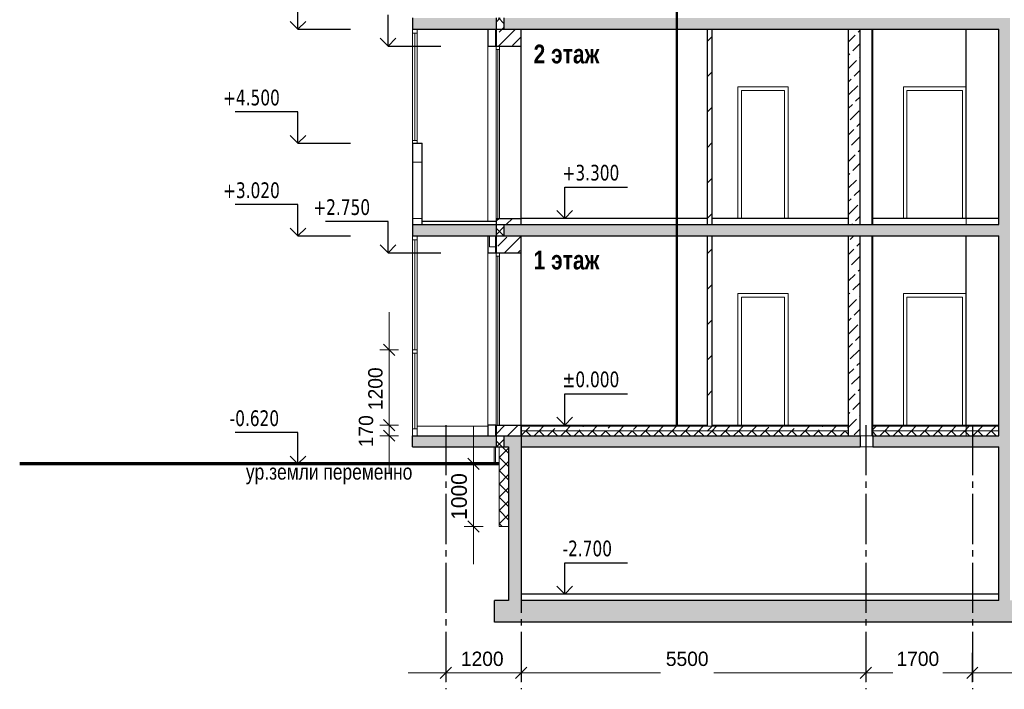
# Model space of a CAD drawing. Header units: millimetres. Extents: x 40580 to 1168286, y -220995 to 81020.
# Tile 102 of 194: x 321182 to 336892, y -71677 to -60984. Entities that reach past the tile are written whole.
import ezdxf

# ---------------------------------------------------------------- set-up
doc = ezdxf.new("R2010")
doc.units = ezdxf.units.MM
doc.linetypes.add('______5', pattern=[1100, 800, -100, 100, -100])
doc.linetypes.add('CENTER', pattern=[2, 1.25, -0.25, 0.25, -0.25])
for name, color, linetype, lineweight in [('Standard', 7, 'Continuous', 25), ('Общий01', 7, 'Continuous', 13), ('ОСИ', 7, 'CENTER', 15), ('Стена', 7, 'Continuous', 50), ('Стена_ кирпичная кладка нес.', 7, 'Continuous', 70), ('Текст_ общее', 7, 'Continuous', 25)]:
    doc.layers.add(name, color=color, linetype=linetype, lineweight=lineweight)
doc.layers.add('Стена_ бетон не несущ.', color=7, linetype='Continuous', lineweight=35, true_color=0xb4b496)
doc.layers.add('Стена_ бетон несущ.', color=7, linetype='Continuous', lineweight=70, true_color=0xb4b496)
doc.styles.add('Century Gothic', font='txt')
doc.styles.add('TAHOMA', font='tahoma.ttf')
doc.dimstyles.new('__________3', dxfattribs={"dimtxt": 229, "dimasz": 300, "dimexe": 0, "dimexo": 0, "dimgap": 114.5, "dimtad": 2, "dimdec": 0, "dimrnd": 1, "dimzin": 12, "dimdsep": 46, "dimtxsty": 'Century Gothic', "dimblk1": 'ALL_ML_STRICH', "dimblk2": 'ALL_ML_STRICH', "dimsah": 1, "dimcen": 0, "dimclrd": 256, "dimclre": 256, "dimclrt": 256, "dimadec": 0, "dimazin": 0, "dimtfac": 1, "dimtdec": 0, "dimtix": 1, "dimtmove": 2, "dimatfit": 3, "dimfxl": 0, "dimtzin": 0, "dimlwd": 0, "dimlwe": 13, "dimarcsym": 0})
doc.dimstyles.new('__________5', dxfattribs={"dimtxt": 229, "dimasz": 300, "dimexe": 0, "dimexo": 0, "dimgap": 114.5, "dimtad": 2, "dimdec": 0, "dimrnd": 1, "dimzin": 12, "dimdsep": 46, "dimtxsty": 'Century Gothic', "dimblk1": 'ALL_ML_STRICH', "dimblk2": 'ALL_ML_STRICH', "dimsah": 1, "dimcen": 0, "dimclrd": 256, "dimclre": 256, "dimclrt": 256, "dimadec": 0, "dimazin": 0, "dimtfac": 1, "dimtdec": 0, "dimtix": 1, "dimtmove": 2, "dimatfit": 3, "dimfxl": 0, "dimtvp": 1.2, "dimtzin": 0, "dimlwd": 0, "dimlwe": 13, "dimarcsym": 0})
doc.dimstyles.new('__________7', dxfattribs={"dimtxt": 250, "dimasz": 300, "dimexe": 0, "dimexo": 0, "dimgap": 125, "dimtad": 2, "dimdec": 0, "dimrnd": 1, "dimzin": 12, "dimdsep": 46, "dimtxsty": 'Century Gothic', "dimblk1": 'ALL_ML_STRICH', "dimblk2": 'ALL_ML_STRICH', "dimsah": 1, "dimcen": 0, "dimclrd": 256, "dimclre": 256, "dimclrt": 256, "dimadec": 0, "dimazin": 0, "dimtfac": 1, "dimtdec": 0, "dimtix": 1, "dimtmove": 2, "dimatfit": 3, "dimfxl": 0, "dimtzin": 0, "dimlwd": 0, "dimlwe": 13, "dimarcsym": 0})
pattern_1 = [(45, (131127.58, -67760.15), (-212.13203, 212.13203), [200, -70]), (45, (131021.5, -67654.08), (-212.13203, 212.13203), [200, -70])]
pattern_2 = [(45, (131127.58, -67760.15), (-106.06602, 106.06602), []), (135, (131127.58, -67760.15), (-106.06602, -106.06602), [])]
pattern_3 = [(45, (131127.58, -67760.15), (-212.13203, 212.13203), []), (45, (131021.5, -67654.08), (-212.13203, 212.13203), [200, -70])]
pattern_4 = [(0, (132027.6, -66860.15), (450, 450), [450, -450]), (90, (132027.6, -66860.15), (-450, 450), [450, -450])]
pattern_5 = [(45, (131127.6, -67760.15), (-565.6854, 565.6854), []), (45, (130844.7, -67477.3), (-565.6854, 565.6854), [])]

# ---------------------------------------------------------------- blocks, each defined once
blk = doc.blocks.new('COMPLEX_ELEVATIONDIM_12')
at = {"layer": 'Standard', "color": 7, "linetype": 'Continuous', "lineweight": 25}
for p, q in [((194495, 6623), (194495, 7123)), ((194495, 6623), (194370, 6748)), ((194495, 6623), (194620, 6748)), ((194495, 6623), (194495, 6623)), ((194495, 6623), (194495, 6623)), ((194495, 6623), (195335, 6623)), ((194495, 6623), (194495, 6623)), ((194495, 6623), (194495, 6623)), ((194495, 5303), (193495, 5303)), ((194495, 4803), (194495, 5303)), ((194495, 4803), (194370, 4928)), ((194495, 4803), (194620, 4928)), ((194495, 4803), (194495, 4803)), ((194495, 4803), (194495, 4803)), ((194495, 4803), (195335, 4803)), ((194495, 4803), (194495, 4803)), ((194495, 4803), (194495, 4803)), ((194495, 3823), (193495, 3823)), ((194495, 3323), (194495, 3823)), ((194495, 3323), (194370, 3448)), ((194495, 3323), (194620, 3448)), ((194495, 3323), (194495, 3323)), ((194495, 3323), (194495, 3323)), ((194495, 3323), (195335, 3323)), ((194495, 3323), (194495, 3323)), ((194495, 3323), (194495, 3323)), ((194495, 183), (193495, 183)), ((194495, -317), (194495, 183)), ((194495, -317), (194370, -192)), ((194495, -317), (194620, -192)), ((194495, -317), (193335, -317)), ((194495, -317), (194495, -317)), ((194495, -317), (194495, -317)), ((194495, -317), (194495, -317)), ((194495, -317), (194495, -317))]:
    blk.add_line(p, q, dxfattribs=at)
at = {"layer": 'Standard', "color": 7, "linetype": 'Continuous', "lineweight": 25, "char_height": 250, "width": 104.17, "attachment_point": 7, "style": 'TAHOMA'}
for s, insert in [('\\W0.83;+4.500', (193300, 5403)), ('\\W0.83;+3.020', (193300, 3923)), ('\\W0.83;-0.620', (193405, 283))]:
    blk.add_mtext(s, dxfattribs=dict(at, insert=insert))
blk = doc.blocks.new('COMPLEX_ELEVATIONDIM_13')
at = {"layer": 'Standard', "color": 7, "linetype": 'Continuous', "lineweight": 25}
for p, q in [((195934, 6353), (195934, 6853)), ((195934, 6353), (195809, 6478)), ((195934, 6353), (196059, 6478)), ((195934, 6353), (195934, 6353)), ((195934, 6353), (195934, 6353)), ((195934, 6353), (196774, 6353)), ((195934, 6353), (195934, 6353)), ((195934, 6353), (195934, 6353)), ((195934, 3553), (194934, 3553)), ((195934, 3053), (195934, 3553)), ((195934, 3053), (195809, 3178)), ((195934, 3053), (196059, 3178)), ((195934, 3053), (195934, 3053)), ((195934, 3053), (195934, 3053)), ((195934, 3053), (196774, 3053)), ((195934, 3053), (195934, 3053)), ((195934, 3053), (195934, 3053))]:
    blk.add_line(p, q, dxfattribs=at)
at = {"layer": 'Standard', "color": 7, "linetype": 'Continuous', "lineweight": 25, "insert": (194740, 3653), "char_height": 250, "width": 104.17, "attachment_point": 7, "style": 'TAHOMA'}
blk.add_mtext('\\W0.83;+2.750', dxfattribs=at)
blk = doc.blocks.new('ALL_ML_STRICH')
at = {"color": 0, "linetype": 'ByBlock', "lineweight": -2}
for p, q in [((-1, 0), (0.5, 0)), ((-0.3, -0.3), (0.3, 0.3)), ((0, -0.5), (0, 0.5))]:
    blk.add_line(p, q, dxfattribs=at)
blk = doc.blocks.new('*D17089')
at = {"layer": 'Defpoints', "color": 0}
for p in [(327079, -67457), (327079, -67457), (327079, -67627)]:
    blk.add_point(p, dxfattribs=at)
at = {"layer": 'ОСИ', "color": 218, "linetype": 'Continuous', "lineweight": 0}
for p, q in [((327079, -67157), (327079, -66857)), ((327079, -67627), (327079, -67457)), ((327079, -67927), (327079, -68227))]:
    blk.add_line(p, q, dxfattribs=at)
at = {"layer": 'ОСИ', "color": 218, "linetype": 'Continuous', "lineweight": 13}
for p, q in [((327079, -67457), (327079, -67457)), ((327079, -67627), (327079, -67627))]:
    blk.add_line(p, q, dxfattribs=at)
at = {"layer": 'ОСИ', "color": 218, "lineweight": 0, "xscale": 300, "yscale": 300, "zscale": 300}
for p, rotation in [((327079, -67457), 270), ((327079, -67627), 90)]:
    blk.add_blockref('ALL_ML_STRICH', p, dxfattribs=dict(at, rotation=rotation))
at = {"layer": 'ОСИ', "color": 218, "lineweight": 13, "insert": (326709, -67556), "char_height": 229, "attachment_point": 5, "rotation": 90, "style": 'Century Gothic'}
blk.add_mtext('170', dxfattribs=at)
blk = doc.blocks.new('*D17090')
at = {"layer": 'Defpoints', "color": 0}
for p in [(327079, -66257), (327079, -66257), (327079, -67457)]:
    blk.add_point(p, dxfattribs=at)
at = {"layer": 'ОСИ', "color": 218, "linetype": 'Continuous', "lineweight": 0}
for p, q in [((327079, -65957), (327079, -65657)), ((327079, -67457), (327079, -66257)), ((327079, -67757), (327079, -68057))]:
    blk.add_line(p, q, dxfattribs=at)
at = {"layer": 'ОСИ', "color": 218, "linetype": 'Continuous', "lineweight": 13}
for p, q in [((327079, -66257), (327079, -66257)), ((327079, -67457), (327079, -67457))]:
    blk.add_line(p, q, dxfattribs=at)
at = {"layer": 'ОСИ', "color": 218, "lineweight": 0, "xscale": 300, "yscale": 300, "zscale": 300}
for p, rotation in [((327079, -66257), 270), ((327079, -67457), 90)]:
    blk.add_blockref('ALL_ML_STRICH', p, dxfattribs=dict(at, rotation=rotation))
at = {"layer": 'ОСИ', "color": 218, "lineweight": 13, "insert": (326859, -66877), "char_height": 229, "attachment_point": 5, "rotation": 90, "style": 'Century Gothic'}
blk.add_mtext('1200', dxfattribs=at)
blk = doc.blocks.new('COMPLEX_ELEVATIONDIM_14')
at = {"layer": 'Standard', "color": 7, "linetype": 'Continuous', "lineweight": 25}
for p, q in [((198751, 3603), (198751, 4103)), ((198751, 4103), (199751, 4103)), ((198751, 3603), (198626, 3728)), ((198751, 3603), (198876, 3728)), ((198751, 3603), (198751, 3603)), ((198751, 3603), (198751, 3603)), ((198751, 3603), (198751, 3603)), ((198751, 3603), (198751, 3603)), ((198751, 303), (198751, 803)), ((198751, 803), (199751, 803)), ((198751, 303), (198626, 428)), ((198751, 303), (198876, 428)), ((198751, 303), (198751, 303)), ((198751, 303), (198751, 303)), ((198751, 303), (198751, 303)), ((198751, 303), (198751, 303)), ((198751, -2397), (198751, -1897)), ((198751, -1897), (199751, -1897)), ((198751, -2397), (198626, -2272)), ((198751, -2397), (198876, -2272)), ((198751, -2397), (198751, -2397)), ((198751, -2397), (198751, -2397)), ((198751, -2397), (198751, -2397)), ((198751, -2397), (198751, -2397))]:
    blk.add_line(p, q, dxfattribs=at)
at = {"layer": 'Standard', "color": 7, "linetype": 'Continuous', "lineweight": 25, "char_height": 250, "width": 104.17, "attachment_point": 7, "style": 'TAHOMA'}
for s, insert in [('\\W0.83;+3.300', (198716, 4203)), ('\\W0.83;%%p0.000', (198716, 903)), ('\\W0.83;-2.700', (198716, -1797))]:
    blk.add_mtext(s, dxfattribs=dict(at, insert=insert))
blk = doc.blocks.new('*D17094')
at = {"layer": 'Defpoints', "color": 0}
for p in [(327982, -71092), (329182, -71092), (329182, -71412)]:
    blk.add_point(p, dxfattribs=at)
at = {"layer": 'ОСИ', "color": 218, "linetype": 'Continuous', "lineweight": 13}
for p, q in [((327982, -71092), (327982, -71412)), ((329182, -71092), (329182, -71412))]:
    blk.add_line(p, q, dxfattribs=at)
at = {"layer": 'ОСИ', "color": 218, "linetype": 'Continuous', "lineweight": 0}
for p, q in [((327682, -71412), (327382, -71412)), ((327982, -71412), (329182, -71412)), ((329482, -71412), (329782, -71412))]:
    blk.add_line(p, q, dxfattribs=at)
at = {"layer": 'ОСИ', "color": 218, "lineweight": 0, "xscale": 300, "yscale": 300, "zscale": 300}
blk.add_blockref('ALL_ML_STRICH', (327982, -71412), dxfattribs=at)
at = {"layer": 'ОСИ', "color": 218, "lineweight": 0, "xscale": 300, "yscale": 300, "zscale": 300, "rotation": 180}
blk.add_blockref('ALL_ML_STRICH', (329182, -71412), dxfattribs=at)
at = {"layer": 'ОСИ', "color": 218, "lineweight": 13, "insert": (328563, -71191), "char_height": 229, "attachment_point": 5, "style": 'Century Gothic'}
blk.add_mtext('1200', dxfattribs=at)
blk = doc.blocks.new('*D17095')
at = {"layer": 'Defpoints', "color": 0}
for p in [(329182, -71092), (334682, -71092), (334682, -71412)]:
    blk.add_point(p, dxfattribs=at)
at = {"layer": 'ОСИ', "color": 218, "linetype": 'Continuous', "lineweight": 13}
for p, q in [((329182, -71092), (329182, -71412)), ((334682, -71092), (334682, -71412))]:
    blk.add_line(p, q, dxfattribs=at)
at = {"layer": 'ОСИ', "color": 218, "linetype": 'Continuous', "lineweight": 0}
for p, q in [((329482, -71412), (331409, -71412)), ((334382, -71412), (332256, -71412))]:
    blk.add_line(p, q, dxfattribs=at)
at = {"layer": 'ОСИ', "color": 218, "lineweight": 0, "xscale": 300, "yscale": 300, "zscale": 300, "rotation": 180}
blk.add_blockref('ALL_ML_STRICH', (329182, -71412), dxfattribs=at)
at = {"layer": 'ОСИ', "color": 218, "lineweight": 0, "xscale": 300, "yscale": 300, "zscale": 300}
blk.add_blockref('ALL_ML_STRICH', (334682, -71412), dxfattribs=at)
at = {"layer": 'ОСИ', "color": 218, "lineweight": 13, "insert": (331833, -71191), "char_height": 229, "attachment_point": 5, "style": 'Century Gothic'}
blk.add_mtext('5500', dxfattribs=at)
blk = doc.blocks.new('*D17096')
at = {"layer": 'Defpoints', "color": 0}
for p in [(334682, -71092), (336382, -71092), (336382, -71412)]:
    blk.add_point(p, dxfattribs=at)
at = {"layer": 'ОСИ', "color": 218, "linetype": 'Continuous', "lineweight": 13}
for p, q in [((334682, -71092), (334682, -71412)), ((336382, -71092), (336382, -71412))]:
    blk.add_line(p, q, dxfattribs=at)
at = {"layer": 'ОСИ', "color": 218, "linetype": 'Continuous', "lineweight": 0}
for p, q in [((334982, -71412), (335112, -71412)), ((336082, -71412), (335913, -71412))]:
    blk.add_line(p, q, dxfattribs=at)
at = {"layer": 'ОСИ', "color": 218, "lineweight": 0, "xscale": 300, "yscale": 300, "zscale": 300, "rotation": 180}
blk.add_blockref('ALL_ML_STRICH', (334682, -71412), dxfattribs=at)
at = {"layer": 'ОСИ', "color": 218, "lineweight": 0, "xscale": 300, "yscale": 300, "zscale": 300}
blk.add_blockref('ALL_ML_STRICH', (336382, -71412), dxfattribs=at)
at = {"layer": 'ОСИ', "color": 218, "lineweight": 13, "insert": (335513, -71191), "char_height": 229, "attachment_point": 5, "style": 'Century Gothic'}
blk.add_mtext('1700', dxfattribs=at)
blk = doc.blocks.new('*D17097')
at = {"layer": 'Defpoints', "color": 0}
for p in [(336382, -71092), (341882, -71092), (341882, -71412)]:
    blk.add_point(p, dxfattribs=at)
at = {"layer": 'ОСИ', "color": 218, "linetype": 'Continuous', "lineweight": 13}
for p, q in [((336382, -71092), (336382, -71412)), ((341882, -71092), (341882, -71412))]:
    blk.add_line(p, q, dxfattribs=at)
at = {"layer": 'ОСИ', "color": 218, "linetype": 'Continuous', "lineweight": 0}
for p, q in [((336682, -71412), (338689, -71412)), ((341582, -71412), (339536, -71412))]:
    blk.add_line(p, q, dxfattribs=at)
at = {"layer": 'ОСИ', "color": 218, "lineweight": 0, "xscale": 300, "yscale": 300, "zscale": 300, "rotation": 180}
blk.add_blockref('ALL_ML_STRICH', (336382, -71412), dxfattribs=at)
at = {"layer": 'ОСИ', "color": 218, "lineweight": 0, "xscale": 300, "yscale": 300, "zscale": 300}
blk.add_blockref('ALL_ML_STRICH', (341882, -71412), dxfattribs=at)
at = {"layer": 'ОСИ', "color": 218, "lineweight": 13, "insert": (339113, -71191), "char_height": 229, "attachment_point": 5, "style": 'Century Gothic'}
blk.add_mtext('5500', dxfattribs=at)
blk = doc.blocks.new('*D17105')
at = {"layer": 'Defpoints', "color": 0}
for p in [(328425, -68077), (328425, -68077), (328425, -69077)]:
    blk.add_point(p, dxfattribs=at)
at = {"layer": 'Общий01', "color": 218, "linetype": 'Continuous', "lineweight": 0}
for p, q in [((328425, -67777), (328425, -67477)), ((328425, -69077), (328425, -68077)), ((328425, -69377), (328425, -69677))]:
    blk.add_line(p, q, dxfattribs=at)
at = {"layer": 'Общий01', "color": 218, "linetype": 'Continuous', "lineweight": 13}
for p, q in [((328425, -68077), (328425, -68077)), ((328425, -69077), (328425, -69077))]:
    blk.add_line(p, q, dxfattribs=at)
at = {"layer": 'Общий01', "color": 218, "lineweight": 0, "xscale": 300, "yscale": 300, "zscale": 300}
for p, rotation in [((328425, -68077), 270), ((328425, -69077), 90)]:
    blk.add_blockref('ALL_ML_STRICH', p, dxfattribs=dict(at, rotation=rotation))
at = {"layer": 'Общий01', "color": 218, "lineweight": 13, "insert": (328194, -68598), "char_height": 250, "attachment_point": 5, "rotation": 90, "style": 'Century Gothic'}
blk.add_mtext('1000', dxfattribs=at)

msp = doc.modelspace()

# ---------------------------------------------------------------- hatches: boundary and pattern name
at = {"layer": 'Standard', "linetype": 'Continuous', "lineweight": 13}
h = msp.add_hatch(dxfattribs=at)
h.set_pattern_fill('____', scale=450, style=0, pattern_type=2)
h.set_pattern_definition(pattern_4)
h.paths.add_polyline_path([(327452.5, -64256.9), (327602.5, -64256.9), (327602.5, -62956.9), (327452.5, -62956.9)], flags=0)
h = msp.add_hatch(dxfattribs=at)
h.set_pattern_fill('____', scale=450, style=0, pattern_type=2)
h.set_pattern_definition(pattern_4)
h.paths.add_polyline_path([(328772.5, -64436.9), (328652.5, -64436.9), (328652.5, -64706.9), (328772.5, -64706.9)], flags=0)
at = {"layer": 'Стена_ бетон не несущ.', "linetype": 'Continuous', "lineweight": 13, "true_color": 0xf0b464}
h = msp.add_hatch(dxfattribs=at)
h.set_pattern_fill('__________22', color=31, scale=100, style=0, pattern_type=2)
h.set_pattern_definition(pattern_5)
h.paths.add_polyline_path([(332232.5, -61136.9), (332152.5, -61136.9), (332152.5, -64256.9), (332232.5, -64256.9)], flags=0)
at = {"layer": 'Стена_ бетон не несущ.', "linetype": 'Continuous', "lineweight": 13, "true_color": 0xc8aaf3}
h = msp.add_hatch(dxfattribs=at)
h.set_pattern_fill('__________16', color=191, scale=100, style=0, pattern_type=2)
h.set_pattern_definition(pattern_1)
h.paths.add_polyline_path([(334592.5, -61136.9), (334402.5, -61136.9), (334402.5, -64256.9), (334592.5, -64256.9)], flags=0)
at = {"layer": 'Стена_ бетон не несущ.', "linetype": 'Continuous', "lineweight": 13, "true_color": 0xf0b464}
h = msp.add_hatch(dxfattribs=at)
h.set_pattern_fill('__________22', color=31, scale=100, style=0, pattern_type=2)
h.set_pattern_definition(pattern_5)
h.paths.add_polyline_path([(332232.5, -64436.9), (332152.5, -64436.9), (332152.5, -67626.9), (332232.5, -67626.9)], flags=0)
at = {"layer": 'Стена_ бетон не несущ.', "linetype": 'Continuous', "lineweight": 13, "true_color": 0xc8aaf3}
h = msp.add_hatch(dxfattribs=at)
h.set_pattern_fill('__________16', color=191, scale=100, style=0, pattern_type=2)
h.set_pattern_definition(pattern_1)
h.paths.add_polyline_path([(334592.5, -64436.9), (334402.5, -64436.9), (334402.5, -67626.9), (334592.5, -67626.9)], flags=0)
at = {"layer": 'Стена_ бетон несущ.', "linetype": 'Continuous', "lineweight": 25, "true_color": 0xf1f1f1}
for points in [[(327452.5, -61136.9), (328782.5, -61136.9), (328782.5, -60956.9), (327452.5, -60956.9)], [(328912.4, -60956.9), (328912.4, -61136.9), (336982.5, -61136.9), (336982.5, -60956.9)], [(336982.5, -64256.9), (336982.5, -61136.9), (336802.5, -61136.9), (336802.5, -64256.9)], [(327452.5, -64436.9), (328782.5, -64436.9), (328782.5, -64256.9), (327452.5, -64256.9)], [(328912.4, -64256.9), (328912.4, -64436.9), (336982.5, -64436.9), (336982.5, -64256.9)], [(336982.5, -67626.9), (336982.5, -64436.9), (336802.5, -64436.9), (336802.5, -67626.9)], [(328782.5, -67806.9), (328782.5, -67626.9), (327452.5, -67626.9), (327452.5, -67806.9)], [(336982.5, -67626.9), (334792.5, -67626.9), (334792.5, -67806.9), (336802.5, -67806.9), (336802.5, -70256.9), (329182.5, -70256.9), (329182.5, -67806.9), (334592.5, -67806.9), (334592.5, -67626.9), (328912.4, -67626.9), (328912.4, -67806.9), (328982.5, -67806.9), (328982.5, -70256.9), (328760.8, -70256.9), (328760.8, -70606.9), (344050.3, -70606.9), (344050.3, -70256.9), (343852.5, -70256.9), (343852.5, -67806.9), (343652.5, -67806.9), (343652.5, -70256.9), (336982.5, -70256.9)]]:
    msp.add_hatch(color=7, dxfattribs=at).paths.add_polyline_path(points)
at = {"layer": 'Стена_ бетон несущ.', "linetype": 'Continuous', "lineweight": 13}
h = msp.add_hatch(dxfattribs=at)
h.set_pattern_fill('__________6', scale=100, style=0, pattern_type=2)
h.set_pattern_definition(pattern_2)
h.paths.add_polyline_path([(328782.5, -61136.9), (328912.4, -61136.9), (328912.4, -60956.9), (328782.5, -60956.9)], flags=0)
at = {"layer": 'Стена_ бетон несущ.', "linetype": 'Continuous', "lineweight": 13, "true_color": 0xc8c8a0}
h = msp.add_hatch(dxfattribs=at)
h.set_pattern_fill('__________7', color=9, scale=100, style=0, pattern_type=2)
h.set_pattern_definition(pattern_3)
h.paths.add_polyline_path([(329182.5, -61136.9), (328782.5, -61136.9), (328782.5, -61406.9), (329182.5, -61406.9)], flags=0)
h = msp.add_hatch(dxfattribs=at)
h.set_pattern_fill('__________7', color=9, scale=100, style=0, pattern_type=2)
h.set_pattern_definition(pattern_3)
h.paths.add_polyline_path([(329182.5, -64156.9), (328782.5, -64156.9), (328782.5, -64256.9), (329182.5, -64256.9)], flags=0)
at = {"layer": 'Стена_ бетон несущ.', "linetype": 'Continuous', "lineweight": 13}
h = msp.add_hatch(dxfattribs=at)
h.set_pattern_fill('__________6', scale=100, style=0, pattern_type=2)
h.set_pattern_definition(pattern_2)
h.paths.add_polyline_path([(328782.5, -64436.9), (328912.4, -64436.9), (328912.4, -64256.9), (328782.5, -64256.9)], flags=0)
at = {"layer": 'Стена_ бетон несущ.', "linetype": 'Continuous', "lineweight": 13, "true_color": 0xc8c8a0}
h = msp.add_hatch(dxfattribs=at)
h.set_pattern_fill('__________7', color=9, scale=100, style=0, pattern_type=2)
h.set_pattern_definition(pattern_3)
h.paths.add_polyline_path([(329182.5, -64436.9), (328782.5, -64436.9), (328782.5, -64706.9), (329182.5, -64706.9)], flags=0)
h = msp.add_hatch(dxfattribs=at)
h.set_pattern_fill('__________7', color=9, scale=100, style=0, pattern_type=2)
h.set_pattern_definition(pattern_3)
h.paths.add_polyline_path([(329182.5, -67456.9), (328782.5, -67456.9), (328782.5, -67626.9), (329182.5, -67626.9)], flags=0)
at = {"layer": 'Стена_ бетон несущ.', "linetype": 'Continuous', "lineweight": 13}
h = msp.add_hatch(dxfattribs=at)
h.set_pattern_fill('__________7', scale=100, style=0, pattern_type=2)
h.set_pattern_definition(pattern_3)
h.paths.add_polyline_path([(329182.5, -67546.9), (334402.5, -67546.9), (334402.5, -67476.9), (329182.5, -67476.9)], flags=0)
h = msp.add_hatch(dxfattribs=at)
h.set_pattern_fill('__________6', scale=100, style=0, pattern_type=2)
h.set_pattern_definition(pattern_2)
h.paths.add_polyline_path([(329182.5, -67626.9), (334402.5, -67626.9), (334402.5, -67546.9), (329182.5, -67546.9)], flags=0)
h = msp.add_hatch(dxfattribs=at)
h.set_pattern_fill('__________6', scale=100, style=0, pattern_type=2)
h.set_pattern_definition(pattern_2)
h.paths.add_polyline_path([(334782.5, -67546.9), (334782.5, -67626.9), (336802.5, -67626.9), (336802.5, -67546.9)], flags=0)
h = msp.add_hatch(dxfattribs=at)
h.set_pattern_fill('__________7', scale=100, style=0, pattern_type=2)
h.set_pattern_definition(pattern_3)
h.paths.add_polyline_path([(334792.5, -67546.9), (336802.5, -67546.9), (336802.5, -67476.9), (334792.5, -67476.9)], flags=0)
h = msp.add_hatch(dxfattribs=at)
h.set_pattern_fill('__________6', scale=100, style=0, pattern_type=2)
h.set_pattern_definition(pattern_2)
h.paths.add_polyline_path([(328782.5, -67806.9), (328912.4, -67806.9), (328912.4, -67626.9), (328782.5, -67626.9)], flags=0)
h = msp.add_hatch(dxfattribs=at)
h.set_pattern_fill('__________6', scale=100, style=0, pattern_type=2)
h.set_pattern_definition(pattern_2)
h.paths.add_polyline_path([(328982.5, -69076.9), (328832.5, -69076.9), (328832.5, -67806.9), (328982.5, -67806.9)], flags=0)

# ---------------------------------------------------------------- linework, layer by layer
at = {"layer": 'Standard', "color": 7, "linetype": 'Continuous', "lineweight": 25}
for p, q in [((332152.5, -61136.9), (332152.5, -64256.9)), ((332232.5, -64256.9), (332232.5, -61136.9)), ((334402.5, -61136.9), (334402.5, -64256.9)), ((334592.5, -64256.9), (334592.5, -61136.9)), ((336802.5, -64256.9), (336802.5, -61136.9)), ((332152.5, -64436.9), (332152.5, -67476.9)), ((332232.5, -67476.9), (332232.5, -64436.9)), ((334402.5, -64436.9), (334402.5, -67626.9)), ((334592.5, -67626.9), (334592.5, -64436.9)), ((336802.5, -67626.9), (336802.5, -64436.9)), ((336802.5, -70256.9), (336802.5, -67806.9))]:
    msp.add_line(p, q, dxfattribs=at)
at = {"layer": 'Standard', "color": 7, "linetype": 'Continuous', "lineweight": 13}
for p, q in [((328782.5, -61406.9), (328782.5, -61462.9)), ((328838.5, -61462.9), (328838.5, -61406.9)), ((328782.5, -61462.9), (328838.5, -61462.9)), ((328782.5, -61462.9), (328782.5, -64156.9)), ((328810.5, -64155.9), (328810.5, -61462.9)), ((328838.5, -64156.9), (328838.5, -61462.9)), ((333386.5, -62112.9), (332698.5, -62112.9)), ((332698.5, -62112.9), (332698.5, -64156.9)), ((333386.5, -64156.9), (333386.5, -62112.9)), ((336226.5, -62112.9), (335338.5, -62112.9)), ((335338.5, -62112.9), (335338.5, -64156.9)), ((336226.5, -64156.9), (336226.5, -62112.9)), ((328782.5, -64706.9), (328782.5, -64762.9)), ((328838.5, -64762.9), (328838.5, -64706.9)), ((328782.5, -64762.9), (328838.5, -64762.9)), ((328782.5, -64762.9), (328782.5, -67456.9)), ((328810.5, -67455.9), (328810.5, -64762.9)), ((328838.5, -67456.9), (328838.5, -64762.9)), ((333386.5, -65412.9), (332698.5, -65412.9)), ((332698.5, -65412.9), (332698.5, -67456.9)), ((333386.5, -67456.9), (333386.5, -65412.9)), ((336226.5, -65412.9), (335338.5, -65412.9)), ((335338.5, -65412.9), (335338.5, -67456.9)), ((336226.5, -67456.9), (336226.5, -65412.9))]:
    msp.add_line(p, q, dxfattribs=at)
at = {"layer": 'Общий01', "color": 7, "linetype": 'Continuous', "lineweight": 50}
msp.add_line((331666, -51988.9), (331666, -67456.9), dxfattribs=at)
at = {"layer": 'Общий01', "color": 7, "linetype": 'Continuous', "lineweight": 25}
for p, q in [((327452.5, -60956.9), (327452.5, -61136.9)), ((327452.5, -61136.9), (336802.5, -61136.9)), ((328782.5, -64206.9), (327602.5, -64206.9)), ((332152.5, -64156.9), (329182.5, -64156.9)), ((334402.5, -64156.9), (332232.5, -64156.9)), ((336802.5, -64156.9), (334782.5, -64156.9)), ((327452.5, -64256.9), (327452.5, -64436.9)), ((327452.5, -64256.9), (336802.5, -64256.9)), ((327452.5, -64436.9), (336802.5, -64436.9)), ((327452.5, -67806.9), (327452.5, -67626.9)), ((327452.5, -67806.9), (327452.5, -67626.9)), ((327452.5, -67626.9), (334592.5, -67626.9)), ((334592.5, -67626.9), (334592.5, -67806.9)), ((334782.5, -67626.9), (336802.5, -67626.9)), ((334792.5, -67626.9), (334792.5, -67806.9)), ((327452.5, -67806.9), (328982.5, -67806.9)), ((329182.5, -67806.9), (334592.5, -67806.9)), ((334792.5, -67806.9), (336802.5, -67806.9))]:
    msp.add_line(p, q, dxfattribs=at)
at = {"layer": 'Общий01', "color": 171, "linetype": 'Continuous', "lineweight": 13, "true_color": 0x8c8cff}
for p, q in [((327452.5, -62956.9), (327452.5, -61136.9)), ((327522.5, -61197.9), (327452.5, -61197.9)), ((327487.5, -61197.9), (327487.5, -62915.3)), ((327522.5, -62956.9), (327522.5, -61136.9)), ((327522.5, -62915.3), (327452.5, -62915.3)), ((327452.5, -67626.9), (327452.5, -64436.9)), ((327522.5, -64497.9), (327452.5, -64497.9)), ((327487.5, -64497.9), (327487.5, -66256.9)), ((327522.5, -67626.9), (327522.5, -64436.9)), ((327522.5, -66256.9), (327452.5, -66256.9)), ((327522.5, -66306.9), (327452.5, -66306.9)), ((327487.5, -66306.9), (327487.5, -67515.3)), ((327522.5, -67515.3), (327452.5, -67515.3))]:
    msp.add_line(p, q, dxfattribs=at)
at = {"layer": 'Общий01', "color": 7, "linetype": 'Continuous', "lineweight": 13}
for p, q in [((332152.5, -67456.9), (329182.5, -67456.9)), ((334402.5, -67456.9), (332232.5, -67456.9)), ((336802.5, -67456.9), (334782.5, -67456.9)), ((334792.5, -67626.9), (334592.5, -67626.9)), ((334592.5, -67806.9), (334792.5, -67806.9))]:
    msp.add_line(p, q, dxfattribs=at)
at = {"layer": 'ОСИ', "color": 16, "linetype": '______5', "lineweight": 25}
for p, q in [((327982.5, -67456.9), (327982.5, -71676.7)), ((329182.5, -67456.9), (329182.5, -71676.7)), ((334682.5, -67456.9), (334682.5, -71676.7)), ((336382.5, -67456.9), (336382.5, -71676.7))]:
    msp.add_line(p, q, dxfattribs=at)
at = {"layer": 'Стена', "color": 34, "linetype": 'Continuous', "lineweight": 25}
for p, q in [((328652.5, -61136.9), (328652.5, -61406.9)), ((328772.5, -61136.9), (328772.5, -61406.9)), ((328652.5, -61406.9), (328782.5, -61406.9)), ((327452.5, -62956.9), (327602.5, -62956.9)), ((327452.5, -62956.9), (327452.5, -64256.9)), ((327602.5, -64256.9), (327602.5, -62956.9)), ((328652.5, -64436.9), (328652.5, -64706.9)), ((328772.5, -64436.9), (328772.5, -64706.9)), ((328652.5, -64706.9), (328782.5, -64706.9)), ((328772.5, -67456.9), (328652.5, -67456.9)), ((328652.5, -67456.9), (328652.5, -67626.9)), ((328772.5, -67456.9), (328772.5, -67626.9))]:
    msp.add_line(p, q, dxfattribs=at)
at = {"layer": 'Стена', "color": 34, "linetype": 'Continuous', "lineweight": 13}
for p, q in [((328652.5, -61406.9), (328652.5, -64206.9)), ((328652.5, -64706.9), (328652.5, -67456.9))]:
    msp.add_line(p, q, dxfattribs=at)
at = {"layer": 'Стена', "color": 7, "linetype": 'Continuous', "lineweight": 13}
for p, q in [((327522.5, -67476.9), (328652.5, -67476.9)), ((329182.5, -67476.9), (334402.5, -67476.9)), ((329182.5, -67546.9), (334402.5, -67546.9)), ((334782.5, -67476.9), (336802.5, -67476.9)), ((334782.5, -67546.9), (336802.5, -67546.9)), ((328752.5, -68076.9), (328752.5, -67806.9)), ((328772.5, -68076.9), (328772.5, -67806.9))]:
    msp.add_line(p, q, dxfattribs=at)
at = {"layer": 'Стена', "color": 7, "linetype": 'Continuous', "lineweight": 25}
for p, q in [((328982.5, -67806.9), (328982.5, -70256.9)), ((329182.5, -67806.9), (329182.5, -70256.9)), ((336802.5, -70156.9), (329182.5, -70156.9)), ((328760.8, -70606.9), (328760.8, -70256.9)), ((328982.5, -70256.9), (328760.8, -70256.9)), ((336802.5, -70256.9), (329182.5, -70256.9)), ((344050.3, -70606.9), (328760.8, -70606.9))]:
    msp.add_line(p, q, dxfattribs=at)
at = {"layer": 'Стена', "color": 7, "linetype": 'Continuous', "lineweight": 70}
msp.add_line((328832.5, -68076.9), (321182.5, -68076.9), dxfattribs=at)
at = {"layer": 'Стена_ бетон не несущ.', "color": 191, "linetype": 'Continuous', "lineweight": 25, "true_color": 0xc8aaf3}
for p, q in [((334782.5, -64256.9), (334782.5, -61136.9)), ((334782.5, -67626.9), (334782.5, -64436.9))]:
    msp.add_line(p, q, dxfattribs=at)
at = {"layer": 'Стена_ бетон не несущ.', "color": 45, "linetype": 'Continuous', "lineweight": 25, "true_color": 0xaa8232}
for p, q in [((336282.5, -64156.9), (336282.5, -61136.9)), ((336282.5, -67456.9), (336282.5, -64436.9))]:
    msp.add_line(p, q, dxfattribs=at)
at = {"layer": 'Стена_ бетон не несущ.', "color": 7, "linetype": 'Continuous', "lineweight": 13}
for p, q in [((333442.5, -62056.9), (332642.5, -62056.9)), ((332642.5, -62056.9), (332642.5, -64156.9)), ((333442.5, -64156.9), (333442.5, -62056.9)), ((336282.5, -62056.9), (335282.5, -62056.9)), ((335282.5, -62056.9), (335282.5, -64156.9)), ((336282.5, -64256.9), (336282.5, -62056.9)), ((333442.5, -65356.9), (332642.5, -65356.9)), ((332642.5, -65356.9), (332642.5, -67456.9)), ((333442.5, -67456.9), (333442.5, -65356.9)), ((336282.5, -65356.9), (335282.5, -65356.9)), ((335282.5, -65356.9), (335282.5, -67456.9)), ((336282.5, -67626.9), (336282.5, -65356.9))]:
    msp.add_line(p, q, dxfattribs=at)
at = {"layer": 'Стена_ бетон несущ.', "color": 7, "linetype": 'Continuous', "lineweight": 25}
for p, q in [((328782.5, -60956.9), (328782.5, -61136.9)), ((328912.4, -61136.9), (328912.4, -60956.9)), ((334792.5, -64256.9), (334792.5, -61136.9)), ((328782.5, -64256.9), (328782.5, -64436.9)), ((328912.4, -64436.9), (328912.4, -64256.9)), ((334792.5, -67626.9), (334792.5, -64436.9)), ((328782.5, -67626.9), (328782.5, -67806.9)), ((328912.4, -67806.9), (328912.4, -67626.9))]:
    msp.add_line(p, q, dxfattribs=at)
at = {"layer": 'Стена_ бетон несущ.', "color": 9, "linetype": 'Continuous', "lineweight": 25, "true_color": 0xc8c8a0}
for p, q in [((328782.5, -61136.9), (328782.5, -61406.9)), ((329182.5, -61406.9), (329182.5, -61136.9)), ((328782.5, -61406.9), (329182.5, -61406.9)), ((329182.5, -64156.9), (329182.5, -61406.9)), ((328782.5, -64156.9), (329182.5, -64156.9)), ((328782.5, -64156.9), (328782.5, -64256.9)), ((329182.5, -64256.9), (329182.5, -64156.9)), ((328782.5, -64436.9), (328782.5, -64706.9)), ((329182.5, -64706.9), (329182.5, -64436.9)), ((328782.5, -64706.9), (329182.5, -64706.9)), ((329182.5, -67456.9), (329182.5, -64706.9)), ((328782.5, -67456.9), (329182.5, -67456.9)), ((328782.5, -67456.9), (328782.5, -67626.9)), ((329182.5, -67626.9), (329182.5, -67456.9))]:
    msp.add_line(p, q, dxfattribs=at)
at = {"layer": 'Стена_ бетон несущ.', "color": 7, "linetype": 'Continuous', "lineweight": 13}
for q in [(328832.5, -67806.9), (328982.5, -69076.9)]:
    msp.add_line((328832.5, -69076.9), q, dxfattribs=at)

# ---------------------------------------------------------------- block references
at = {"layer": 'Standard', "color": 7, "linetype": 'Continuous', "lineweight": 25}
for name in ['COMPLEX_ELEVATIONDIM_12', 'COMPLEX_ELEVATIONDIM_13', 'COMPLEX_ELEVATIONDIM_14']:
    msp.add_blockref(name, (131127.6, -67760.1), dxfattribs=at)

# ---------------------------------------------------------------- texts
at = {"layer": 'Стена_ кирпичная кладка нес.', "color": 7, "linetype": 'Continuous', "lineweight": 25, "insert": (324791.9, -68403.9), "char_height": 250, "width": 3243.056, "attachment_point": 7, "style": 'Century Gothic'}
msp.add_mtext('\\W0.83;ур.земли\\~переменно', dxfattribs=at)
at = {"layer": 'Текст_ общее', "color": 7, "linetype": 'Continuous', "lineweight": 13, "char_height": 300, "width": 1329.167, "attachment_point": 7, "style": 'Century Gothic'}
for s, insert in [('{\\fCentury Gothic|i0|b1;\\H300.000000;\\W0.833333;\\C7;2 этаж}\\P', (329382.1, -61686.9)), ('{\\fCentury Gothic|i0|b1;\\H300.000000;\\W0.833333;\\C7;1 этаж}\\P', (329382.1, -64976.9))]:
    msp.add_mtext(s, dxfattribs=dict(at, insert=insert))

# ---------------------------------------------------------------- dimensions: what is measured, and where the dimension line sits
at = {"layer": 'Общий01', "color": 96, "linetype": 'Continuous', "lineweight": 13}
dim = msp.add_linear_dim(base=(328425, -68076.9), p1=(328425, -69076.9), p2=(328425, -68076.9), angle=90, dimstyle='__________7', override={"dimpost": '<>', "dimclrd": 218, "dimclre": 218, "dimclrt": 218, "dimlwd": 0, "dimlwe": 13}, dxfattribs=at)
dim.commit()
dim.dimension.update_dxf_attribs({"geometry": '*D17105', "text_midpoint": (328193.8, -68598.4), "dimtype": 160})
at = {"layer": 'ОСИ', "color": 218, "linetype": 'Continuous', "lineweight": 13, "true_color": 0x500050}
for base, p1, p2, dimstyle, picture, middle in [((327078.9, -66256.9), (327078.9, -67456.9), (327078.9, -66256.9), '__________3', '*D17090', (326858.6, -66876.6)), ((327078.9, -67456.9), (327078.9, -67626.9), (327078.9, -67456.9), '__________5', '*D17089', (326708.6, -67555.8))]:
    dim = msp.add_linear_dim(base=base, p1=p1, p2=p2, angle=90, dimstyle=dimstyle, override={"dimpost": '<>', "dimclrd": 218, "dimclre": 218, "dimclrt": 218, "dimlwd": 0, "dimlwe": 13}, dxfattribs=at)
    dim.commit()
    dim.dimension.update_dxf_attribs({"geometry": picture, "text_midpoint": middle, "dimtype": 160})
for base, p1, p2, picture, middle in [((329182.5, -71411.7), (327982.5, -71091.7), (329182.5, -71091.7), '*D17094', (328562.7, -71191.5)), ((334682.5, -71411.7), (329182.5, -71091.7), (334682.5, -71091.7), '*D17095', (331832.7, -71191.5)), ((336382.5, -71411.7), (334682.5, -71091.7), (336382.5, -71091.7), '*D17096', (335512.7, -71191.5)), ((341882.5, -71411.7), (336382.5, -71091.7), (341882.5, -71091.7), '*D17097', (339112.7, -71191.5))]:
    dim = msp.add_linear_dim(base=base, p1=p1, p2=p2, dimstyle='__________3', override={"dimpost": '<>', "dimclrd": 218, "dimclre": 218, "dimclrt": 218, "dimlwd": 0, "dimlwe": 13}, dxfattribs=at)
    dim.commit()
    dim.dimension.update_dxf_attribs({"geometry": picture, "text_midpoint": middle, "dimtype": 160})

doc.saveas('drawing.dxf')
